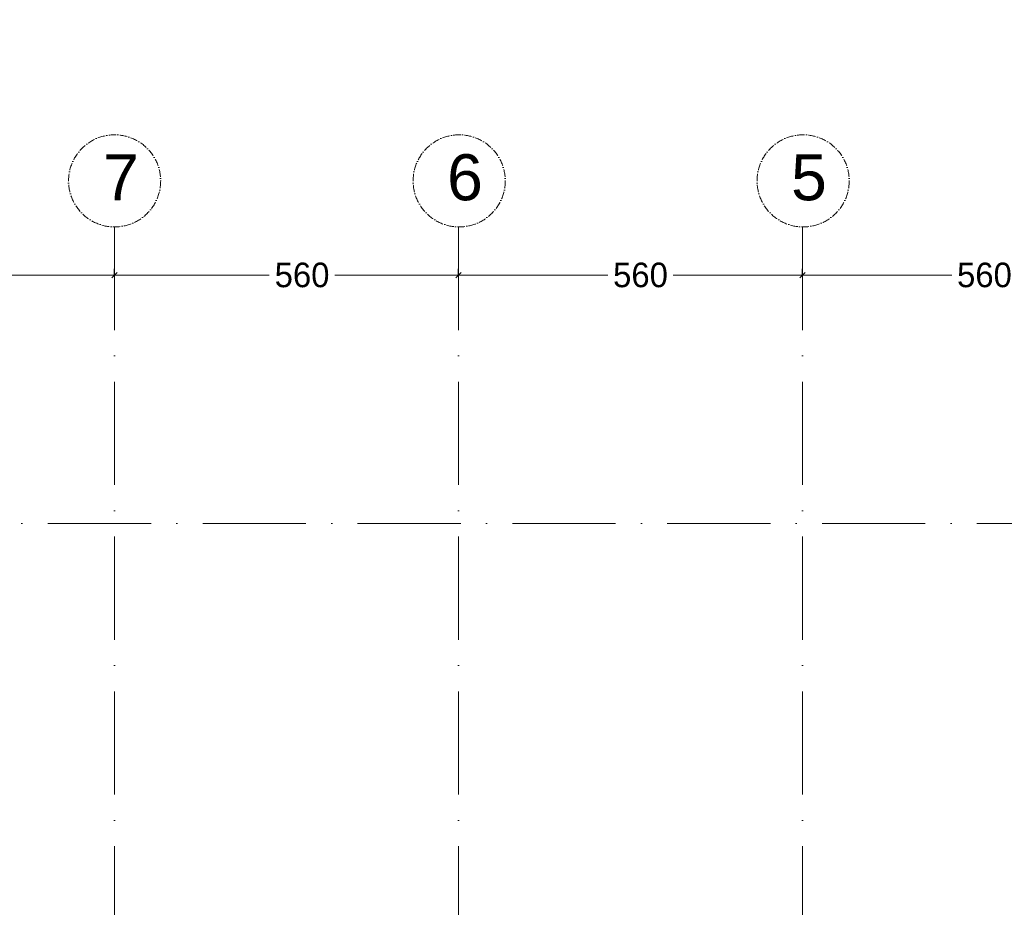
# Model space of a CAD drawing. Header units: centimetres. Extents: x 100159 to 225226, y -81380 to -23241.
# Tile 44 of 139: x 204585 to 206188, y -65399 to -63954. Entities that reach past the tile are written whole.
import ezdxf
from ezdxf.xclip import XClip

# ---------------------------------------------------------------- set-up
doc = ezdxf.new("R2010")
doc.units = ezdxf.units.CM
doc.header["$XCLIPFRAME"] = 2
doc.linetypes.add('ACAD_ISO10W100', pattern=[18, 12, -3, 0, -3])
doc.layers.get('0').update_dxf_attribs({"lineweight": 5})
doc.layers.add('23', color=63, linetype='Continuous')
doc.layers.add('DDL-PLAN MASSE PAYSAGE', color=7, linetype='Continuous')
doc.layers.add('DDL-HAB-COTES', color=161, linetype='Continuous', lineweight=9)
doc.layers.add('DDL-TRAIT AXES', color=1, linetype='ACAD_ISO10W100', lineweight=5)
doc.styles.add('Century Gothic', font='GOTHIC.TTF')
doc.styles.get("Standard").update_dxf_attribs({"font": 'arial.ttf'})
doc.dimstyles.new('C100 cm', dxfattribs={"dimscale": 100, "dimtxt": 0.2, "dimasz": 0.085, "dimexe": 0.1, "dimexo": 0.0625, "dimgap": 0.09, "dimtad": 0, "dimdec": 0, "dimzin": 0, "dimdsep": 46, "dimtxsty": 'Century Gothic', "dimblk": 'OBLIQUE', "dimcen": 0.09, "dimdle": 0.1, "dimclrd": 256, "dimclrt": 256, "dimadec": 0, "dimazin": 0, "dimtfac": 1, "dimtdec": 0, "dimtofl": 0, "dimtmove": 2, "dimatfit": 2, "dimfxl": 0.15, "dimfxlon": 1, "dimtolj": 1, "dimtzin": 0, "dimlwd": -1, "dimarcsym": 0})

# ---------------------------------------------------------------- blocks, each defined once
blk = doc.blocks.new('17.07 CADASTRE')
at = {"layer": '23'}
h = blk.add_hatch(dxfattribs=at)
h.set_pattern_fill('CROSS', color=9, scale=0.122312, angle=-74.5126)
h.set_pattern_definition([(285.487436, (-1752.3689, 119.6183), (0.95587097, -0.5410825), [0.38833935, -1.16501804]), (15.487436, (-1752.5042, 119.37936), (0.5410825, 0.95587097), [0.38833935, -1.16501804])])
h.paths.add_polyline_path([(296.556, 77.111), (237.111, 55.333), (234.333, 63.889), (230.222, 79.222), (287.333, 104.778), (286, 108.667), (283.764, 107.684), (283.586, 107.684), (284.556, 108.111), (281.778, 113.778), (279.556, 117), (276.889, 119.556), (274.222, 121.222), (271, 122.222), (267.222, 123.778), (264.111, 125.444), (253.889, 127.667), (249.222, 128.444), (241, 128.111), (233.111, 127.444), (216.889, 124.444), (201.667, 120.778), (176.222, 114.111), (165.556, 111.111), (124.556, 102.444), (122.333, 102.222), (76.778, 95.667), (65.222, 94.333), (35.444, 90.111), (31.667, 89.667), (13.222, 87.017), (13.222, 11), (305.953, 11), (306.333, 20.889), (306.457, 20.91), (306.778, 27.444), (306.556, 41.222), (304.889, 48.667)])
h.paths.add_polyline_path([(382.444, 188.112), (366.222, 179.889), (324.333, 156.222), (321.556, 150.111), (319.889, 143.222), (318.444, 140), (316.333, 136.444), (312.889, 132.222), (311, 129.556), (309.667, 127), (309.222, 124.889), (309.111, 121.556), (313, 67.111), (320.889, 34.556), (323.889, 23), (326.72, 11), (382.444, 11)])
h.paths.add_polyline_path([(114.441, 168.682), (114.556, 172.222), (114.765, 174.055), (114.889, 176.111), (115.444, 180), (117, 187), (119.807, 200.743), (131.778, 243.333), (132.667, 246.889), (134.333, 259.778), (123.889, 263.889), (95.589, 275.588), (95.778, 276.111), (116.444, 322.667), (114.867, 324.739), (110, 330.778), (101, 340.111), (94.778, 345.889), (88.111, 351.333), (84.333, 354.222), (77.667, 358.667), (70, 363), (64.667, 366.778), (62.667, 368.556), (61, 370.778), (59.667, 373.333), (57.444, 376.444), (55, 379.889), (50.444, 384.111), (47.778, 386.111), (42.889, 389.333), (34.778, 392.222), (29.778, 390.222), (28, 389.111), (23.444, 385.111), (19.596, 381.153), (45.333, 361.111), (41.87, 356.754), (41.556, 357), (39.111, 354), (13.222, 374.341), (13.222, 359.889), (17.111, 358.444), (17.556, 359.444), (21.111, 358), (20.778, 357), (22.556, 356.333), (22.889, 357.333), (29.222, 354.889), (26.333, 347.667), (22.889, 349), (21.556, 345.667), (17.889, 347.111), (18.556, 348.889), (13.222, 350.98), (13.222, 268.872), (22.444, 266.333), (20.333, 258.444), (13.222, 260.467), (13.222, 114.187), (18.444, 116), (18.889, 112.778), (28.889, 113.333), (38.667, 115.778), (41.333, 115.778), (59.333, 118.667), (82, 120.333), (98.222, 123.111), (115.889, 127.889), (114.889, 141.889), (114.853, 142.698), (114.556, 146.667), (114.435, 152.182), (114.222, 157), (114.259, 160.231), (114.222, 161.889), (114.123, 164.5), (114.333, 166.889)])
h.paths.add_polyline_path([(35.889, 199), (33.222, 200.111), (35, 204.222), (37.556, 203)], flags=16)
h.paths.add_polyline_path([(48.222, 318.556), (43.778, 319.556), (44.333, 321.778), (38.889, 323), (39, 323.778), (35, 324.667), (35.111, 325.333), (31.556, 326.111), (33.444, 334.667), (40.444, 333), (40.222, 332.111), (43.222, 331.444), (42.889, 330), (46, 329.333), (49, 342.556), (55.111, 337.444), (53, 328.556), (50.667, 329.111)], flags=16)
h.paths.add_polyline_path([(23.889, 322.556), (20.556, 323.222), (21.111, 326.222), (24.556, 325.556)], flags=16)
h.paths.add_polyline_path([(19.667, 324.111), (14.111, 325.222), (14.556, 327.889), (20.222, 326.778)], flags=16)
h.paths.add_polyline_path([(57.556, 349), (56.556, 349.778), (56, 349.111), (53.667, 350.778), (54, 351.444), (50.556, 354.111), (52.889, 357.333), (53.667, 356.889), (54.444, 358), (53.778, 358.556), (59.667, 366.333), (64.444, 362.556), (60.444, 357.111), (64.444, 353.778), (61.889, 350.556), (59.889, 352.111)], flags=16)
h.paths.add_polyline_path([(38.667, 373.444), (35.778, 375.889), (35.444, 375.556), (32.333, 378), (33.111, 379.111), (30, 381.444), (32.444, 384.778), (35.556, 382.222), (36, 382.889), (36.889, 382.333), (37.889, 383.667), (40.444, 381.444), (42.889, 384.667), (47.778, 380.889), (42.889, 374.556), (40.778, 376.222)], flags=16)
h.paths.add_polyline_path([(64.778, 393.222), (55, 404.111), (51.333, 405.889), (50, 405.222), (47.889, 404.556), (45.556, 404.556), (44.778, 404.667), (43.889, 405.111), (34.778, 392.222), (42.889, 389.333), (47.778, 386.111), (50.444, 384.111), (55, 379.889), (57.444, 376.444), (59.667, 373.333), (61, 370.778), (62.667, 368.556), (64.667, 366.778), (70, 363), (77.667, 358.667), (84.333, 354.222), (88.111, 351.333), (94.778, 345.889), (101, 340.111), (110, 330.778), (112.546, 327.619), (117, 349.111), (122, 359.222), (113.222, 363.667), (115.333, 367.889), (104.333, 373.444), (104.111, 373), (103.667, 373.222), (103.889, 373.667)])
h.paths.add_polyline_path([(60.667, 391.556), (67.111, 388.333), (66.333, 386.667), (70.778, 384.444), (67.333, 377.444), (61, 380.556), (61.667, 381.889), (57, 384.222)], flags=16)
h.paths.add_polyline_path([(56.111, 388.778), (44.667, 394.444), (48.111, 401.222), (52.444, 399.111), (52.556, 399.556), (55.444, 398.111), (53.889, 395), (58.111, 393)], flags=16)
h.paths.add_polyline_path([(74.333, 380.889), (79.667, 378.222), (80.333, 379.556), (83.444, 378.111), (79.333, 369.889), (70.889, 374.222)], flags=16)
h.paths.add_polyline_path([(87.444, 378.444), (92.444, 376), (90.556, 372.333), (90, 372.667), (88.556, 369.778), (93.889, 367.222), (90.667, 360.778), (81, 365.556)], flags=16)
h.paths.add_polyline_path([(97.444, 368.111), (107.667, 363.111), (104.556, 356.778), (94.333, 361.778)], flags=16)
h.paths.add_polyline_path([(109.222, 359.889), (112.444, 358.222), (111.778, 357), (113.222, 356.222), (114.444, 358.667), (117.667, 357), (111, 343.444), (106.667, 345.556), (108, 348.333), (104.444, 350.111)], flags=16)
h.paths.add_polyline_path([(138.333, 392.333), (139.444, 392.667), (142.289, 398.356), (133.889, 402.556), (137.222, 409.444), (142.667, 406.667), (143.556, 408.444), (146.6, 406.978), (147.111, 408), (146.954, 409.778), (132.144, 409.778), (130.222, 406), (122.667, 409.778), (88.627, 409.778), (92.222, 408), (85.444, 394.444), (81.667, 396.333), (82.667, 398.444), (80.556, 399.556), (81.667, 401.667), (77.444, 403.778), (80.481, 409.778), (77.236, 409.778), (74.889, 405), (69.444, 407.778), (69.889, 408.778), (67.857, 409.778), (56.288, 409.778), (58.444, 408.667), (64.444, 402), (64.889, 402.333), (65.111, 402), (64.778, 401.667), (68.222, 397.778), (70.667, 396.556), (71.667, 398.667), (76.333, 396.333), (75.333, 394.222), (83.333, 390.222), (84.333, 392.333), (89, 390), (88.222, 388.333), (88.556, 388.111), (88.444, 387.778), (96, 383.889), (97, 386), (105.444, 381.778), (104.444, 379.667), (118, 372.889), (119.063, 372.48), (121, 372.111), (123.444, 372.222), (123.333, 372.667), (123.778, 372.778), (123.889, 372.333), (124.556, 372.556), (126.503, 373.571), (127.437, 374.272), (128.105, 375.058), (128.808, 376.042), (120.778, 380.222), (120.889, 380.444), (117.444, 382.111), (119.889, 386.778), (123.222, 385.111), (123.778, 386.111), (131.912, 381.934), (136.222, 390.556), (136.417, 390.75), (136.556, 391), (137.444, 391.778)])
h.paths.add_polyline_path([(94.778, 396.222), (95.111, 397), (90.889, 399.111), (93, 403.333), (93.889, 402.889), (95.333, 405.667), (98, 404.333), (98.333, 405), (101.889, 403.111), (101.667, 402.556), (104.556, 401.111), (101.111, 394), (98.111, 395.556), (97.667, 394.667)], flags=16)
h.paths.add_polyline_path([(104.778, 389.444), (108.222, 396.333), (118.667, 391.222), (115.667, 385.222), (112.889, 386.556), (112.444, 385.667)], flags=16)
blk = doc.blocks.new('_Oblique')
at = {"color": 0, "linetype": 'ByBlock', "lineweight": -2}
blk.add_line((-0.5, -0.5), (0.5, 0.5), dxfattribs=at)
blk = doc.blocks.new('*D826')
at = {"layer": 'DDL-HAB-COTES', "color": 0, "lineweight": -2, "transparency": 16777216}
for p, q in [((205859.6, -64369.5), (205859.6, -64359.5)), ((206419.6, -64369.5), (206419.6, -64359.5))]:
    blk.add_line(p, q, dxfattribs=at)
at = {"layer": 'DDL-HAB-COTES', "transparency": 16777216}
for p, q in [((205849.6, -64369.5), (206102.5, -64369.5)), ((206429.6, -64369.5), (206209.1, -64369.5))]:
    blk.add_line(p, q, dxfattribs=at)
at = {"layer": 'Defpoints', "color": 0, "transparency": 16777216}
for p in [(205859.6, -64369.5), (205859.6, -64774.2), (206419.6, -64774.2)]:
    blk.add_point(p, dxfattribs=at)
at = {"layer": 'DDL-HAB-COTES', "transparency": 16777216, "xscale": 8.5, "yscale": 8.5, "zscale": 8.5, "rotation": 180}
blk.add_blockref('_Oblique', (205859.6, -64369.5), dxfattribs=at)
at = {"layer": 'DDL-HAB-COTES', "transparency": 16777216, "xscale": 8.5, "yscale": 8.5, "zscale": 8.5}
blk.add_blockref('_Oblique', (206419.6, -64369.5), dxfattribs=at)
at = {"layer": 'DDL-HAB-COTES', "lineweight": -3, "transparency": 16777216, "insert": (206155.8, -64369.5), "char_height": 40, "attachment_point": 5, "style": 'Century Gothic'}
blk.add_mtext('\\A1;560', dxfattribs=at)
blk = doc.blocks.new('*D827')
at = {"layer": 'DDL-HAB-COTES', "color": 0, "lineweight": -2, "transparency": 16777216}
for p, q in [((205299.6, -64369.5), (205299.6, -64359.5)), ((205859.6, -64369.5), (205859.6, -64359.5))]:
    blk.add_line(p, q, dxfattribs=at)
at = {"layer": 'DDL-HAB-COTES', "transparency": 16777216}
for p, q in [((205289.6, -64369.5), (205542.5, -64369.5)), ((205869.6, -64369.5), (205649.1, -64369.5))]:
    blk.add_line(p, q, dxfattribs=at)
at = {"layer": 'Defpoints', "color": 0, "transparency": 16777216}
for p in [(205299.6, -64369.5), (205299.6, -64774.2), (205859.6, -64774.2)]:
    blk.add_point(p, dxfattribs=at)
at = {"layer": 'DDL-HAB-COTES', "transparency": 16777216, "xscale": 8.5, "yscale": 8.5, "zscale": 8.5, "rotation": 180}
blk.add_blockref('_Oblique', (205299.6, -64369.5), dxfattribs=at)
at = {"layer": 'DDL-HAB-COTES', "transparency": 16777216, "xscale": 8.5, "yscale": 8.5, "zscale": 8.5}
blk.add_blockref('_Oblique', (205859.6, -64369.5), dxfattribs=at)
at = {"layer": 'DDL-HAB-COTES', "lineweight": -3, "transparency": 16777216, "insert": (205595.8, -64369.5), "char_height": 40, "attachment_point": 5, "style": 'Century Gothic'}
blk.add_mtext('\\A1;560', dxfattribs=at)
blk = doc.blocks.new('*D828')
at = {"layer": 'DDL-HAB-COTES', "color": 0, "lineweight": -2, "transparency": 16777216}
for p, q in [((204739.6, -64369.5), (204739.6, -64359.5)), ((205299.6, -64369.5), (205299.6, -64359.5))]:
    blk.add_line(p, q, dxfattribs=at)
at = {"layer": 'DDL-HAB-COTES', "transparency": 16777216}
for p, q in [((204729.6, -64369.5), (204991.5, -64369.5)), ((205309.6, -64369.5), (205098.1, -64369.5))]:
    blk.add_line(p, q, dxfattribs=at)
at = {"layer": 'Defpoints', "color": 0, "transparency": 16777216}
for p in [(204739.6, -64369.5), (204739.6, -64774.2), (205299.6, -64774.2)]:
    blk.add_point(p, dxfattribs=at)
at = {"layer": 'DDL-HAB-COTES', "transparency": 16777216, "xscale": 8.5, "yscale": 8.5, "zscale": 8.5, "rotation": 180}
blk.add_blockref('_Oblique', (204739.6, -64369.5), dxfattribs=at)
at = {"layer": 'DDL-HAB-COTES', "transparency": 16777216, "xscale": 8.5, "yscale": 8.5, "zscale": 8.5}
blk.add_blockref('_Oblique', (205299.6, -64369.5), dxfattribs=at)
at = {"layer": 'DDL-HAB-COTES', "lineweight": -3, "transparency": 16777216, "insert": (205044.8, -64369.5), "char_height": 40, "attachment_point": 5, "style": 'Century Gothic'}
blk.add_mtext('\\A1;560', dxfattribs=at)
blk = doc.blocks.new('*D829')
at = {"layer": 'DDL-HAB-COTES', "color": 0, "lineweight": -2, "transparency": 16777216}
for p, q in [((204170.1, -64369.5), (204170.1, -64359.5)), ((204739.6, -64369.5), (204739.6, -64359.5))]:
    blk.add_line(p, q, dxfattribs=at)
at = {"layer": 'DDL-HAB-COTES', "transparency": 16777216}
for p, q in [((204160.1, -64369.5), (204429, -64369.5)), ((204749.6, -64369.5), (204535.6, -64369.5))]:
    blk.add_line(p, q, dxfattribs=at)
at = {"layer": 'Defpoints', "color": 0, "transparency": 16777216}
for p in [(204170.1, -64369.5), (204170.1, -64724.3), (204739.6, -64775.2)]:
    blk.add_point(p, dxfattribs=at)
at = {"layer": 'DDL-HAB-COTES', "transparency": 16777216, "xscale": 8.5, "yscale": 8.5, "zscale": 8.5, "rotation": 180}
blk.add_blockref('_Oblique', (204170.1, -64369.5), dxfattribs=at)
at = {"layer": 'DDL-HAB-COTES', "transparency": 16777216, "xscale": 8.5, "yscale": 8.5, "zscale": 8.5}
blk.add_blockref('_Oblique', (204739.6, -64369.5), dxfattribs=at)
at = {"layer": 'DDL-HAB-COTES', "lineweight": -3, "transparency": 16777216, "insert": (204482.3, -64369.5), "char_height": 40, "attachment_point": 5, "style": 'Century Gothic'}
blk.add_mtext('\\A1;570', dxfattribs=at)

msp = doc.modelspace()

# ---------------------------------------------------------------- linework, layer by layer
at = {"layer": 'DDL-TRAIT AXES', "ltscale": 14}
for p, q in [((204739.6, -64291.1), (204739.6, -68366.6)), ((205299.6, -64291.1), (205299.6, -68366.6)), ((205859.6, -64291.1), (205859.6, -68366.6)), ((199084.7, -64774.2), (208105.6, -64774.2))]:
    msp.add_line(p, q, dxfattribs=at)
at = {"layer": 'DDL-TRAIT AXES'}
for centre in [(204739.6, -64216.1), (205300.6, -64216.1), (205860.6, -64216.1)]:
    msp.add_circle(centre, 75, dxfattribs=at)

# ---------------------------------------------------------------- block references
at = {"layer": 'DDL-PLAN MASSE PAYSAGE', "linetype": 'ByBlock'}
ref = msp.add_blockref('17.07 CADASTRE', (176094.2, -61986.4), dxfattribs=dict(at, xscale=106.2859075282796, yscale=106.2859075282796, zscale=106.2859075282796, rotation=344.5125640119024))
XClip(ref).set_block_clipping_path([(36.599704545, 85.9239172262), (419.7690201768, 192.095693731), (361.9471425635, 400.7723308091), (-21.2221730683, 294.6005543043)])

# ---------------------------------------------------------------- texts
at = {"layer": 'DDL-TRAIT AXES', "char_height": 75, "attachment_point": 1}
for s, insert in [('{\\fSwis721 Lt BT|b0|i0|c0|p34;7}', (204720.9, -64172.7)), ('{\\fSwis721 Lt BT|b0|i0|c0|p34;6}', (205280.9, -64172.7)), ('{\\fSwis721 Lt BT|b0|i0|c0|p34;5}', (205840.9, -64172.7))]:
    msp.add_mtext_dynamic_manual_height_columns(s, width=107.612, gutter_width=12.5, heights=[0], dxfattribs=dict(at, insert=insert))

# ---------------------------------------------------------------- dimensions: what is measured, and where the dimension line sits
at = {"layer": 'DDL-HAB-COTES', "lineweight": -3}
for base, p1, p2, picture, middle in [((204170.0716619, -64369.5415782), (204739.5716619, -64775.1904406), (204170.0716619, -64724.2679173), '*D829', (204482.3127253, -64369.5415782)), ((204739.6, -64369.5), (205299.6, -64774.2), (204739.6, -64774.2), '*D828', (205044.8, -64369.5)), ((205299.6, -64369.5), (205859.6, -64774.2), (205299.6, -64774.2), '*D827', (205595.8, -64369.5)), ((205859.6, -64369.5), (206419.6, -64774.2), (205859.6, -64774.2), '*D826', (206155.8, -64369.5))]:
    dim = msp.add_linear_dim(base=base, p1=p1, p2=p2, dimstyle='C100 cm', override={"dimtxt": 0.4, "dimfxl": 0}, dxfattribs=at)
    dim.commit()
    dim.dimension.update_dxf_attribs({"geometry": picture, "text_midpoint": middle, "dimtype": 160})

doc.saveas('drawing.dxf')
